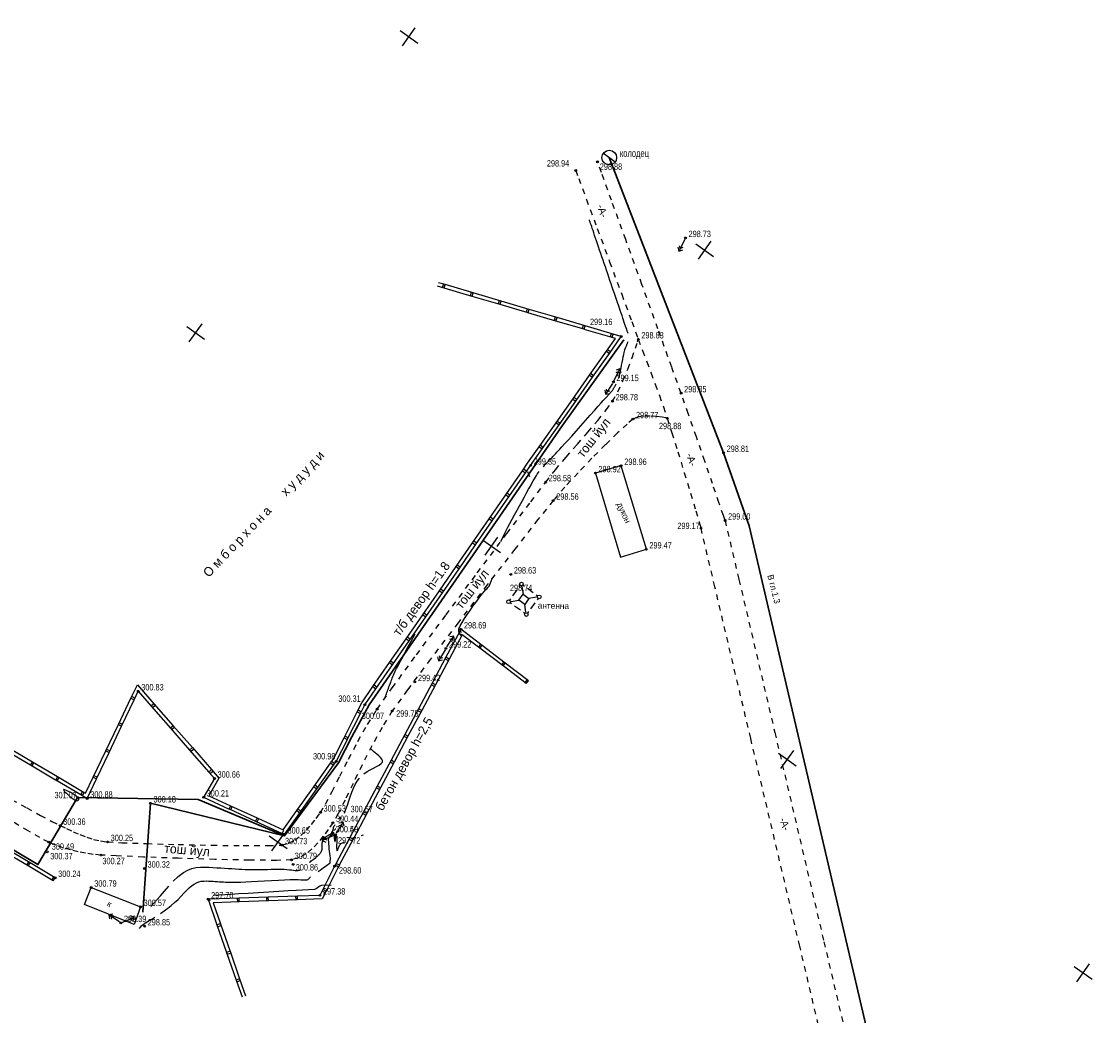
# Model space of a CAD drawing. Extents: x 2931 to 5026, y -2784 to 809.
# Tile 132 of 169: x 3434 to 3730, y -209 to 63. Entities that reach past the tile are written whole.
import ezdxf

# ---------------------------------------------------------------- set-up
doc = ezdxf.new("R2010")
doc.units = 0
doc.header["$MEASUREMENT"] = 0
for name, pattern in [('CONTI', [0]), ('Д_ТРОТ_ТРУБА', [3, 1.5, -1.5]), ('ДОРОГИ_СТРОЯЩ', [9, 8, -1])]:
    doc.linetypes.add(name, pattern=pattern)
for name, color, linetype in [('(007) Здания', 7, 'Continuous'), ('(014) Водопровод', 5, 'ИК_Водопровод -------в--------'), ('(025) Дорога', 7, 'Continuous'), ('GOR_BDEFAULT', 212, 'CONTI'), ('GORIZDEFAULT', 32, 'CONTI'), ('PI_OTDEFAULT', 172, 'CONTI'), ('PI_TTDEFAULT', 5, 'CONTI'), ('SETKR', 2, 'CONTI'), ('SIT_LDEFAULT', 250, 'CONTI'), ('USLZNDEFAULT', 250, 'CONTI')]:
    doc.layers.add(name, color=color, linetype=linetype)
doc.styles.add('BM-431', font='txt')
doc.styles.add('P-131', font='txt')
doc.styles.add('SHRFT', font='TXT', dxfattribs={"width": 0.75})
doc.linetypes.add('ИК_Водопровод -------в--------', pattern='A,9,-0.6,["В",Standard,S=1.2,R=0,X=0,Y=-0.6],-1.2', length=10.8)
doc.linetypes.add('ИК_Газопровод -------г--------', pattern='A,9,-0.6,["Г",Standard,S=1.2,R=0,X=0,Y=-0.6],-1.2', length=10.8)

# ---------------------------------------------------------------- blocks, each defined once
blk = doc.blocks.new('BL_6035')
at = {"color": 0}
for p, q in [((-2.5, 3), (-2, 3)), ((-1, 3), (1, 3)), ((2, 3), (2.5, 3)), ((-3, 2), (-3, 2.5)), ((-3, -1), (-3, 1)), ((-2.5, 2.5), (-1, 1)), ((-1, 1), (1, 1)), ((-1, -1), (-1, 1)), ((2.5, 2.5), (1, 1)), ((1, 1), (1, -1)), ((3, 2.5), (3, 2)), ((3, 1), (3, -1)), ((-3, -2.5), (-3, -2)), ((-2.5, -2.5), (-1, -1)), ((1, -1), (-1, -1)), ((2.5, -2.5), (1, -1)), ((3, -2), (3, -2.5)), ((-2, -3), (-2.5, -3)), ((1, -3), (-1, -3)), ((2.5, -3), (2, -3))]:
    blk.add_line(p, q, dxfattribs=at)
for centre in [(-3, 3), (3, 3), (-3, -3), (3, -3)]:
    blk.add_circle(centre, 0.5, dxfattribs=at)
blk = doc.blocks.new('BL_49')
at = {"color": 0}
blk.add_line((-1, 0), (1, 0), dxfattribs=at)
blk.add_circle((0, 0), 1, dxfattribs=at)
blk = doc.blocks.new('BL_333')
at = {"color": 0}
for p, q in [((0, -3), (0, 3)), ((-3, 0), (3, 0))]:
    blk.add_line(p, q, dxfattribs=at)
blk = doc.blocks.new('bstrtthtytt434')
at = {"layer": '(007) Здания'}
blk.add_line((3453.38, 550.16), (3466.91, 544.86), dxfattribs=at)
blk.add_lwpolyline([(3591.61, 663.75), (3598.5, 640.74), (3605.59, 642.86), (3598.72, 665.77), (3598.69, 665.87), (3591.61, 663.75)], dxfattribs=at)
at = {"layer": '(025) Дорога', "linetype": 'Д_ТРОТ_ТРУБА'}
for points in [[(3431.59, 574.23), (3435.71, 571.96), (3439.46, 569.93), (3442.59, 568.27), (3444.86, 567.13), (3446.65, 566.29), (3448.46, 565.45), (3450.3, 564.66), (3452.16, 563.96), (3454.05, 563.36), (3455.96, 562.91), (3457.89, 562.64), (3461.74, 562.44), (3468.58, 562.2), (3477.22, 561.95), (3486.46, 561.75), (3495.09, 561.63), (3501.89, 561.63), (3505.68, 561.79), (3507.5, 562.28), (3509.23, 563.18), (3510.85, 564.4), (3512.37, 565.85), (3513.78, 567.45), (3515.07, 569.11), (3516.25, 570.75), (3517.62, 573.02), (3519.41, 576.44), (3521.55, 580.66), (3523.95, 585.36), (3526.51, 590.21), (3529.14, 594.88), (3531.77, 599.04), (3535.92, 604.89), (3542.55, 613.93), (3550.66, 624.87), (3559.25, 636.38), (3567.33, 647.16), (3573.91, 655.9), (3577.99, 661.28), (3580.66, 664.64), (3583.6, 668.12), (3586.62, 671.61), (3589.57, 674.99), (3592.28, 678.18), (3594.59, 681.04), (3596.34, 683.46), (3597.77, 686.01), (3599.18, 689.05), (3600.5, 692.27), (3601.66, 695.34), (3602.58, 697.95), (3603.18, 699.75), (3603.39, 700.42)], [(3627.17, 650.77), (3626.73, 652.1), (3625.5, 655.66), (3623.73, 660.85), (3621.59, 667.06), (3619.31, 673.67), (3617.08, 680.07), (3615.11, 685.65), (3612.54, 692.81), (3608.77, 703.29), (3604.37, 715.48), (3599.93, 727.75), (3596.03, 738.52), (3593.26, 746.15), (3592.23, 749), (3592.21, 749.06)], [(3586.23, 746.7), (3587.04, 744.52), (3589.16, 738.78), (3592.15, 730.76), (3595.52, 721.67), (3598.83, 712.75), (3601.61, 705.26), (3603.39, 700.42), (3604.55, 697.33), (3605.71, 694.25), (3606.87, 691.17), (3608.03, 688.08), (3609.17, 684.99), (3610.27, 681.89), (3611.33, 678.77), (3612.61, 674.81), (3614.22, 669.61), (3615.99, 663.86), (3617.71, 658.22), (3619.18, 653.36), (3620.2, 649.95), (3620.58, 648.66)], [(3611.33, 678.77), (3610.94, 678.85), (3609.89, 679.03), (3608.38, 679.23), (3606.64, 679.37), (3604.84, 679.36), (3603.2, 679.12), (3601.92, 678.55), (3600.3, 677.19), (3597.69, 674.77), (3594.39, 671.55), (3590.69, 667.83), (3586.87, 663.85), (3583.23, 659.89), (3580.06, 656.21), (3575.87, 650.99), (3569.56, 642.93), (3561.97, 633.14), (3553.95, 622.7), (3546.37, 612.73), (3540.08, 604.31), (3535.93, 598.54), (3533.13, 594.06), (3530.35, 589.03), (3527.68, 583.79), (3525.19, 578.71), (3522.97, 574.13), (3521.1, 570.41), (3519.65, 567.91), (3518.39, 566.08), (3517.02, 564.2), (3515.52, 562.38), (3513.91, 560.72), (3512.18, 559.32), (3510.32, 558.3), (3508.33, 557.74), (3504.19, 557.58), (3496.73, 557.65), (3487.29, 557.86), (3477.18, 558.17), (3467.72, 558.52), (3460.24, 558.83), (3456.06, 559.05), (3453.95, 559.25), (3451.85, 559.54), (3449.76, 559.94), (3447.69, 560.44), (3445.64, 561.05), (3443.66, 561.76), (3441.73, 562.58), (3439.33, 563.82), (3436.09, 565.66), (3432.23, 567.95)], [(3627.17, 650.77), (3630.98, 634.56), (3640.81, 592.68), (3654.29, 535.24), (3669.05, 472.38), (3682.7, 414.21), (3692.88, 370.85), (3697.2, 352.44), (3697.83, 349.7), (3698.5, 346.73), (3699.18, 343.72), (3699.82, 340.8), (3700.4, 338.17), (3700.87, 335.97), (3701.22, 334.39), (3701.5, 333.01), (3701.81, 331.43), (3702.12, 329.8), (3702.41, 328.27), (3702.64, 326.99), (3702.8, 326.1), (3704.87, 311.42)], [(3698.3, 313.34), (3694.88, 332.15), (3694.45, 334.26), (3693.83, 337.35), (3693.06, 341.03), (3692.23, 344.96), (3691.4, 348.75), (3690.66, 352.06), (3686.27, 370.65), (3676.06, 413.86), (3662.4, 471.68), (3647.66, 534.09), (3634.2, 591.06), (3624.38, 632.59), (3620.58, 648.66)]]:
    blk.add_lwpolyline(points, dxfattribs=at)
at = {"color": 5, "linetype": 'ИК_Водопровод -------в--------', "lineweight": 30}
blk.add_lwpolyline([(3595.43, 750.23), (3626.78, 669.33), (3633.78, 649.25), (3700.92, 361.96), (3712.75, 309.29)], dxfattribs=at)
at = {"color": 40, "linetype": 'ИК_Газопровод -------г--------', "lineweight": 30}
for points in [[(3599.39, 700.28), (3582.54, 676.67), (3558.08, 641.32), (3529.61, 600.21), (3524.83, 591.42), (3521.19, 584.3), (3506.39, 564.34), (3469.63, 573.24), (3467.54, 543.41)], [(3506.39, 564.34), (3482.71, 574.26), (3449.65, 574.83), (3438.79, 556.46), (3313.5, 631.08)]]:
    blk.add_lwpolyline(points, dxfattribs=at)
at = {"layer": 'GOR_BDEFAULT', "color": 212}
for p, q in [((3540.33, 616.21), (3541.04, 617.52)), ((3541.04, 617.52), (3541.69, 618.72)), ((3541.69, 618.72), (3542.23, 619.72)), ((3538.87, 613.49), (3539.59, 614.84)), ((3539.59, 614.84), (3540.33, 616.21)), ((3537.61, 611.09), (3538.2, 612.22)), ((3538.2, 612.22), (3538.87, 613.49)), ((3536.08, 607.95), (3536.25, 608.35)), ((3536.25, 608.35), (3536.47, 608.84)), ((3536.47, 608.84), (3536.76, 609.43)), ((3536.76, 609.43), (3537.13, 610.17)), ((3537.13, 610.17), (3537.61, 611.09)), ((3535.01, 605.13), (3535.17, 605.56)), ((3535.17, 605.56), (3535.33, 605.99)), ((3535.33, 605.99), (3535.49, 606.41)), ((3535.49, 606.41), (3535.64, 606.82)), ((3535.64, 606.82), (3535.78, 607.21)), ((3535.78, 607.21), (3535.93, 607.58)), ((3535.93, 607.58), (3536.08, 607.95)), ((3533.99, 602.28), (3534.11, 602.62)), ((3534.11, 602.62), (3534.23, 602.95)), ((3534.23, 602.95), (3534.35, 603.28)), ((3534.35, 603.28), (3534.46, 603.6)), ((3534.46, 603.6), (3534.59, 603.95)), ((3534.59, 603.95), (3534.72, 604.31)), ((3534.72, 604.31), (3534.86, 604.71)), ((3534.86, 604.71), (3535.01, 605.13)), ((3533.92, 602.07), (3533.99, 602.28)), ((3530.15, 588.07), (3529.99, 588.32)), ((3529.99, 588.32), (3529.99, 588.32)), ((3530.39, 587.78), (3530.15, 588.07)), ((3530.74, 587.45), (3530.39, 587.78)), ((3531.2, 587.09), (3530.74, 587.45)), ((3531.72, 586.69), (3531.2, 587.09)), ((3532.25, 586.27), (3531.72, 586.69)), ((3532.72, 585.83), (3532.25, 586.27)), ((3533.08, 585.38), (3532.72, 585.83)), ((3533.27, 584.95), (3533.08, 585.38)), ((3533.22, 584.53), (3533.27, 584.95)), ((3528.17, 581.36), (3529.01, 581.93)), ((3529.01, 581.93), (3529.91, 582.43)), ((3529.91, 582.43), (3530.8, 582.9)), ((3530.8, 582.9), (3531.64, 583.32)), ((3531.64, 583.32), (3532.36, 583.72)), ((3532.36, 583.72), (3532.91, 584.12)), ((3532.91, 584.12), (3533.22, 584.53)), ((3525.79, 578.36), (3526.31, 579.29)), ((3526.31, 579.29), (3526.9, 580.12)), ((3524.42, 575.05), (3524.86, 576.25)), ((3524.86, 576.25), (3525.31, 577.35)), ((3525.31, 577.35), (3525.79, 578.36)), ((3523.63, 572.77), (3524.02, 573.93)), ((3524.02, 573.93), (3524.42, 575.05)), ((3522.86, 570.52), (3523.24, 571.62)), ((3523.24, 571.62), (3523.63, 572.77)), ((3519.94, 566.86), (3520.04, 567.1)), ((3520.04, 567.1), (3520.16, 567.29)), ((3520.16, 567.29), (3520.27, 567.46)), ((3517.42, 563.82), (3517.62, 563.99)), ((3517.62, 563.99), (3517.83, 564.15)), ((3517.83, 564.15), (3518.07, 564.3)), ((3518.07, 564.3), (3518.32, 564.44)), ((3518.32, 564.44), (3518.56, 564.57)), ((3518.56, 564.57), (3518.81, 564.71)), ((3518.81, 564.71), (3519.04, 564.87)), ((3519.04, 564.87), (3519.24, 565.04)), ((3519.24, 565.04), (3519.4, 565.25)), ((3519.4, 565.25), (3519.53, 565.48)), ((3519.53, 565.48), (3519.64, 565.74)), ((3519.64, 565.74), (3519.71, 566.02)), ((3519.71, 566.02), (3519.78, 566.3)), ((3519.78, 566.3), (3519.85, 566.59)), ((3519.85, 566.59), (3519.94, 566.86)), ((3516.71, 560.91), (3516.73, 561.2)), ((3516.73, 562.11), (3516.75, 562.4)), ((3516.74, 561.81), (3516.73, 562.11)), ((3516.73, 561.5), (3516.74, 561.81)), ((3516.73, 561.2), (3516.73, 561.5)), ((3516.75, 562.4), (3516.8, 562.69)), ((3516.8, 562.69), (3516.86, 562.95)), ((3516.86, 562.95), (3516.97, 563.19)), ((3516.97, 563.19), (3517.09, 563.41)), ((3517.09, 563.41), (3517.24, 563.63)), ((3517.24, 563.63), (3517.42, 563.82)), ((3514.48, 557.98), (3514.7, 558.15)), ((3514.7, 558.15), (3514.91, 558.31)), ((3514.91, 558.31), (3515.09, 558.48)), ((3515.09, 558.48), (3515.26, 558.63)), ((3515.26, 558.63), (3515.43, 558.78)), ((3515.43, 558.78), (3515.58, 558.94)), ((3515.58, 558.94), (3515.73, 559.1)), ((3515.73, 559.1), (3515.88, 559.25)), ((3515.88, 559.25), (3516.03, 559.42)), ((3516.03, 559.42), (3516.17, 559.58)), ((3516.17, 559.58), (3516.31, 559.77)), ((3516.31, 559.77), (3516.43, 559.95)), ((3516.43, 559.95), (3516.53, 560.16)), ((3516.53, 560.16), (3516.62, 560.4)), ((3516.62, 560.4), (3516.68, 560.64)), ((3516.68, 560.64), (3516.71, 560.91)), ((3479.84, 554.91), (3481.01, 555.34)), ((3481.01, 555.34), (3482.17, 555.6)), ((3482.17, 555.6), (3483.32, 555.73)), ((3483.32, 555.73), (3484.47, 555.76)), ((3484.47, 555.76), (3485.61, 555.72)), ((3485.61, 555.72), (3486.73, 555.65)), ((3486.73, 555.65), (3487.83, 555.58)), ((3487.83, 555.58), (3488.9, 555.51)), ((3488.9, 555.51), (3489.94, 555.45)), ((3489.94, 555.45), (3490.96, 555.39)), ((3490.96, 555.39), (3491.95, 555.33)), ((3491.95, 555.33), (3492.91, 555.27)), ((3492.91, 555.27), (3493.82, 555.23)), ((3493.82, 555.23), (3494.71, 555.17)), ((3494.71, 555.17), (3495.57, 555.13)), ((3495.57, 555.13), (3496.41, 555.1)), ((3501.73, 555.12), (3502.68, 555.15)), ((3502.68, 555.15), (3503.64, 555.18)), ((3503.64, 555.18), (3504.56, 555.2)), ((3504.56, 555.2), (3505.44, 555.19)), ((3505.44, 555.19), (3506.27, 555.17)), ((3506.27, 555.17), (3507.02, 555.12)), ((3513.21, 557.06), (3513.47, 557.24)), ((3513.47, 557.24), (3513.73, 557.43)), ((3513.73, 557.43), (3513.99, 557.61)), ((3513.99, 557.61), (3514.23, 557.79)), ((3514.23, 557.79), (3514.48, 557.98)), ((3475.82, 551.86), (3477.22, 553.2)), ((3477.22, 553.2), (3478.67, 554.29)), ((3478.67, 554.29), (3479.84, 554.91)), ((3496.41, 555.1), (3497.25, 555.07)), ((3497.25, 555.07), (3498.09, 555.06)), ((3498.09, 555.06), (3498.96, 555.06)), ((3498.96, 555.06), (3499.85, 555.06)), ((3499.85, 555.06), (3500.78, 555.08)), ((3500.78, 555.08), (3501.73, 555.12)), ((3507.02, 555.12), (3507.71, 555.04)), ((3507.71, 555.04), (3508.31, 554.96)), ((3508.31, 554.96), (3508.87, 554.89)), ((3508.87, 554.89), (3509.34, 554.83)), ((3509.34, 554.83), (3509.77, 554.8)), ((3509.77, 554.8), (3510.14, 554.82)), ((3510.14, 554.82), (3510.48, 554.89)), ((3510.48, 554.89), (3510.77, 555.03)), ((3473.45, 549.2), (3474.62, 550.57)), ((3470.5, 545.75), (3471.4, 546.74)), ((3471.4, 546.74), (3472.37, 547.9)), ((3472.37, 547.9), (3473.45, 549.2)), ((3469.73, 544.97), (3470.5, 545.75))]:
    blk.add_line(p, q, dxfattribs=at)
at = {"layer": 'GOR_BDEFAULT', "color": 212, "const_width": 0.3}
blk.add_lwpolyline([(3522.2, 568.59), (3522.23, 568.69), (3522.27, 568.79)], dxfattribs=at)
at = {"layer": 'GORIZDEFAULT', "color": 32}
for points in [[(3600.58, 701.98), (3600.48, 702.31), (3600.35, 702.68), (3600.22, 703.08), (3600.07, 703.52), (3599.91, 703.99), (3599.73, 704.51), (3599.55, 705.06), (3599.35, 705.64), (3599.14, 706.25), (3598.93, 706.9), (3598.69, 707.56), (3598.45, 708.27), (3598.2, 708.99), (3597.94, 709.75), (3597.68, 710.53), (3597.41, 711.34), (3597.13, 712.16), (3596.84, 713), (3596.54, 713.87), (3596.24, 714.75), (3595.94, 715.64), (3595.62, 716.55), (3595.31, 717.47), (3595, 718.4), (3594.67, 719.33), (3594.35, 720.27), (3594.04, 721.2), (3593.72, 722.14), (3593.41, 723.05), (3593.09, 723.96), (3592.79, 724.85), (3592.49, 725.72), (3592.21, 726.57), (3591.93, 727.38), (3591.67, 728.16), (3591.42, 728.89), (3591.18, 729.58), (3590.97, 730.21), (3590.77, 730.79), (3590.6, 731.3), (3590.44, 731.75), (3590.31, 732.14), (3590.2, 732.48), (3590.1, 732.76), (3590.02, 732.99), (3589.96, 733.17)], [(3598.02, 689.83), (3598.12, 690.19), (3598.24, 690.64), (3598.37, 691.17), (3598.51, 691.82), (3598.66, 692.54), (3598.81, 693.31), (3598.96, 694.1), (3599.11, 694.87), (3599.26, 695.59), (3599.4, 696.23), (3599.52, 696.76), (3599.63, 697.2), (3599.73, 697.54), (3599.82, 697.84), (3599.91, 698.07), (3599.99, 698.26), (3600.06, 698.46), (3600.14, 698.63), (3600.2, 698.8), (3600.27, 698.97), (3600.33, 699.14), (3600.4, 699.3), (3600.46, 699.45), (3600.52, 699.59), (3600.6, 699.81)], [(3577.32, 665.51), (3577.55, 665.75), (3577.78, 666), (3578, 666.24), (3578.25, 666.49), (3578.49, 666.75), (3578.73, 667.01), (3578.97, 667.27), (3579.22, 667.52), (3579.47, 667.78), (3579.73, 668.05), (3579.99, 668.32), (3580.24, 668.59), (3580.5, 668.86), (3580.78, 669.14), (3581.07, 669.46), (3581.44, 669.85), (3581.89, 670.33), (3582.45, 670.95), (3583.17, 671.73), (3584.05, 672.71), (3585.12, 673.91), (3586.34, 675.28), (3587.63, 676.72), (3588.94, 678.2), (3590.21, 679.63), (3591.39, 680.94), (3592.39, 682.06), (3593.19, 682.96), (3593.78, 683.62), (3594.23, 684.12), (3594.54, 684.46), (3594.76, 684.69), (3594.91, 684.85), (3595.03, 684.98), (3595.14, 685.1), (3595.25, 685.22), (3595.37, 685.34), (3595.48, 685.46), (3595.58, 685.58), (3595.69, 685.7), (3595.79, 685.82), (3595.9, 685.93), (3595.99, 686.05), (3596.09, 686.16), (3596.18, 686.29), (3596.28, 686.41), (3596.37, 686.53), (3596.46, 686.66), (3596.54, 686.79), (3596.63, 686.92), (3596.72, 687.07), (3596.8, 687.21), (3596.89, 687.35), (3596.97, 687.5), (3597.05, 687.66), (3597.14, 687.83), (3597.23, 688.01), (3597.32, 688.18)], [(3565.73, 645.03), (3565.77, 645.14), (3566.14, 645.98), (3566.58, 646.89), (3567.07, 647.86), (3567.61, 648.89), (3568.19, 649.97), (3568.82, 651.11), (3569.48, 652.32), (3570.15, 653.56), (3570.84, 654.81), (3571.51, 656.03), (3572.15, 657.22), (3572.76, 658.31), (3573.31, 659.32), (3573.79, 660.19), (3574.21, 660.95), (3574.58, 661.61), (3574.9, 662.17), (3575.18, 662.66), (3575.43, 663.08), (3575.67, 663.45), (3575.94, 663.84), (3576.18, 664.18)], [(3554.88, 619.07), (3554.62, 619.32), (3554.19, 620.19), (3554.21, 621.04), (3554.55, 621.91), (3555.1, 622.83), (3555.77, 623.86), (3556.5, 624.97), (3557.27, 626.1), (3558.06, 627.23), (3558.82, 628.31), (3559.55, 629.3), (3560.2, 630.16), (3560.75, 630.86), (3561.22, 631.41), (3561.6, 631.84), (3561.91, 632.16), (3562.15, 632.41), (3562.33, 632.59), (3562.48, 632.74), (3562.87, 633.67), (3562.95, 633.86), (3563.04, 634.09), (3563.15, 634.35), (3563.27, 634.63), (3563.4, 634.97), (3563.42, 635.02)], [(3449.73, 574.79), (3449.58, 574.95), (3449.38, 575.12), (3448.93, 575.46), (3448.37, 575.81), (3447.77, 576.18), (3447.17, 576.5), (3446.62, 576.78), (3446.17, 576.97), (3445.87, 577.05), (3445.77, 577), (3445.83, 576.85), (3446.01, 576.61), (3446.28, 576.31), (3446.61, 576), (3446.93, 575.68), (3447.24, 575.41)], [(3447.24, 575.41), (3448.09, 574.69), (3448.41, 574.49), (3448.72, 574.29), (3448.99, 574.11), (3449.21, 573.99), (3449.4, 573.92), (3449.73, 574), (3449.81, 574.06), (3449.9, 574.15), (3449.95, 574.27), (3449.95, 574.42), (3449.87, 574.62)], [(3515.65, 554.58), (3516.14, 554.92), (3516.62, 555.26), (3517.1, 555.6), (3517.53, 555.9), (3517.9, 556.17), (3518.88, 556.94), (3518.97, 558.28), (3518.91, 558.81), (3518.84, 559.44), (3518.75, 560.11), (3518.66, 560.8), (3518.58, 561.49), (3518.53, 562.12), (3518.49, 562.68), (3518.47, 563.14), (3518.5, 563.5), (3518.55, 563.77), (3518.63, 563.98), (3518.72, 564.14), (3518.82, 564.25), (3518.94, 564.34), (3519.07, 564.42), (3519.2, 564.49), (3519.34, 564.56), (3519.46, 564.63), (3519.58, 564.72), (3519.7, 564.81), (3519.8, 564.91)], [(3520.18, 564.63), (3520.06, 564.54), (3519.98, 563.97)], [(3519.98, 563.97), (3520.01, 563.77), (3520.04, 563.52), (3520.08, 563.29), (3520.12, 563.08), (3520.17, 562.91), (3520.21, 562.81), (3520.26, 562.81), (3520.3, 562.9), (3520.34, 563.08), (3520.37, 563.33), (3520.4, 563.61), (3520.41, 563.91), (3520.43, 564.19), (3520.44, 564.45)], [(3520.09, 565.74), (3520.13, 565.88), (3520.19, 566.01), (3520.26, 566.13), (3520.36, 566.21), (3520.45, 566.23)], [(3520.73, 564.23), (3520.72, 563.4), (3520.69, 562.54), (3520.68, 561.73), (3520.67, 561.04), (3520.69, 560.54), (3520.73, 560.29), (3520.8, 560.24), (3520.89, 560.33), (3521, 560.54), (3521.11, 560.84), (3521.24, 561.18), (3521.36, 561.52), (3521.52, 561.85), (3521.93, 562.23), (3522.81, 562.72)], [(3527.43, 564.42), (3527.73, 564.51), (3528.02, 564.61)], [(3524.82, 563.52), (3525.1, 563.62), (3525.4, 563.73)], [(3472.39, 543.04), (3473.38, 543.74), (3474.37, 544.48), (3475.33, 545.25), (3476.25, 546.04), (3477.18, 546.91), (3478.03, 547.76), (3478.81, 548.58), (3479.55, 549.34), (3480.24, 550.04), (3480.92, 550.63), (3481.58, 551.12), (3482.24, 551.48), (3482.9, 551.71), (3483.57, 551.86), (3484.23, 551.94), (3484.89, 551.96), (3485.53, 551.94), (3486.16, 551.89), (3486.79, 551.86), (3487.39, 551.82), (3487.98, 551.78), (3488.56, 551.74), (3489.13, 551.71), (3489.68, 551.68), (3490.2, 551.65), (3490.7, 551.62), (3491.23, 551.61), (3491.83, 551.6), (3492.55, 551.59), (3493.4, 551.62), (3494.45, 551.65), (3495.75, 551.7), (3497.31, 551.78), (3499.06, 551.88), (3500.93, 551.99), (3502.84, 552.1), (3504.7, 552.2), (3506.42, 552.27), (3507.93, 552.32), (3509.17, 552.34), (3510.13, 552.33), (3510.88, 552.3), (3511.44, 552.27), (3511.85, 552.24), (3512.16, 552.22), (3512.4, 552.24), (3512.59, 552.29), (3512.76, 552.35), (3512.9, 552.44), (3513.02, 552.54), (3513.13, 552.66), (3513.24, 552.78), (3513.35, 552.89), (3513.42, 552.97), (3513.51, 553.04)], [(3486.81, 548.1), (3491.64, 548.34), (3493.83, 548.48), (3496.39, 548.65), (3499.18, 548.83), (3502.04, 549.01), (3504.83, 549.19), (3507.4, 549.34), (3509.59, 549.47), (3514.65, 549.66), (3515.02, 549.91), (3515.75, 550.44), (3516.04, 550.61), (3516.57, 550.76), (3517.56, 550.85), (3519.2, 550.84)], [(3466.58, 538.94), (3467.14, 539.61), (3467.7, 540.09), (3468.31, 540.49), (3469.03, 540.9)], [(3469.1, 540.94), (3469.14, 540.96), (3469.17, 540.98), (3469.96, 541.44), (3470.84, 542)]]:
    blk.add_lwpolyline(points, dxfattribs=at)
at = {"layer": 'PI_TTDEFAULT', "color": 0}
for centre in [(3592.21, 749.06), (3586.23, 746.7), (3616.33, 728.2), (3598.71, 701.18), (3603.39, 700.42), (3596.56, 688.73), (3615.11, 685.65), (3596.34, 683.46), (3601.92, 678.55), (3611.33, 678.77), (3626.78, 669.33), (3573.87, 665.86), (3598.72, 665.77), (3577.99, 661.28), (3591.61, 663.75), (3580.06, 656.21), (3627.17, 650.77), (3620.58, 648.66), (3605.59, 642.86), (3568.42, 635.99), (3554.74, 620.94), (3550.65, 615.7), (3542.13, 606.49), (3466.28, 603.94), (3528.42, 600.26), (3531.77, 599.04), (3535.93, 598.54), (3520.56, 584.73), (3487.19, 580.05), (3449.7, 574.74), (3452.29, 574.56), (3469.63, 573.24), (3484.2, 574.88), (3516.25, 570.75), (3444.86, 567.13), (3519.65, 567.91), (3521.69, 569.21), (3506.37, 564.7), (3519.59, 565.06), (3519.6, 565.05), (3520.38, 564.59), (3441.73, 562.58), (3457.89, 562.64), (3505.68, 561.79), (3441.31, 559.95), (3456.06, 559.05), (3467.99, 555.38), (3508.33, 557.74), (3508.75, 556.5), (3520.11, 555.99), (3443.48, 552.83), (3453.38, 550.16), (3485.41, 546.95), (3516.09, 548.01), (3466.91, 544.86), (3461.52, 540.45), (3468.04, 539.55)]:
    blk.add_circle(centre, 0.25, dxfattribs=at)
for p in [(3592.21, 749.06), (3586.23, 746.7), (3616.33, 728.2), (3598.71, 701.18), (3603.39, 700.42), (3596.56, 688.73), (3615.11, 685.65), (3596.34, 683.46), (3601.92, 678.55), (3611.33, 678.77), (3626.78, 669.33), (3573.87, 665.86), (3598.72, 665.77), (3591.61, 663.75), (3577.99, 661.28), (3580.06, 656.21), (3627.17, 650.77), (3620.58, 648.66), (3605.59, 642.86), (3568.42, 635.99), (3554.74, 620.94), (3550.65, 615.7), (3542.13, 606.49), (3466.28, 603.94), (3528.42, 600.26), (3531.77, 599.04), (3535.93, 598.54), (3520.56, 584.73), (3487.19, 580.05), (3449.7, 574.74), (3452.29, 574.56), (3469.63, 573.24), (3484.2, 574.88), (3516.25, 570.75), (3444.86, 567.13), (3519.65, 567.91), (3521.69, 569.21), (3506.37, 564.7), (3519.59, 565.06), (3519.6, 565.05), (3520.38, 564.59), (3441.73, 562.58), (3457.89, 562.64), (3505.68, 561.79), (3456.06, 559.05), (3467.99, 555.38), (3508.33, 557.74), (3508.75, 556.5), (3520.11, 555.99), (3443.48, 552.83), (3453.38, 550.16), (3485.41, 546.95), (3516.09, 548.01), (3466.91, 544.86), (3461.52, 540.45), (3468.04, 539.55)]:
    blk.add_point(p, dxfattribs=at)
at = {"layer": 'SIT_LDEFAULT', "color": 250}
for p, q in [((3616.11, 727.76), (3614.54, 724.62)), ((3614.18, 725.7), (3614.54, 724.62)), ((3614.54, 724.62), (3615.61, 724.98)), ((3614.9, 725.34), (3614.68, 726.01)), ((3615.57, 725.57), (3614.9, 725.34)), ((3550.13, 714.44), (3548.3, 714.98)), ((3550.41, 715.4), (3548.58, 715.93)), ((3549.93, 715.54), (3549.64, 714.58)), ((3550.13, 714.44), (3550.41, 715.4)), ((3558.08, 713.13), (3550.41, 715.4)), ((3557.81, 712.17), (3550.12, 714.43)), ((3557.6, 713.27), (3557.32, 712.32)), ((3565.48, 709.92), (3557.8, 712.18)), ((3557.81, 712.17), (3558.08, 713.13)), ((3565.76, 710.88), (3558.08, 713.15)), ((3565.28, 711.02), (3564.99, 710.07)), ((3573.15, 707.66), (3565.47, 709.92)), ((3565.48, 709.92), (3565.76, 710.88)), ((3573.43, 708.62), (3565.76, 710.88)), ((3572.95, 708.76), (3572.67, 707.81)), ((3580.82, 705.4), (3573.14, 707.66)), ((3573.15, 707.66), (3573.43, 708.62)), ((3581.1, 706.36), (3573.42, 708.63)), ((3580.62, 706.5), (3580.33, 705.55)), ((3580.82, 705.4), (3581.1, 706.36)), ((3588.78, 704.11), (3581.1, 706.37)), ((3588.5, 703.15), (3580.82, 705.4)), ((3588.3, 704.25), (3588.01, 703.29)), ((3588.5, 703.15), (3588.78, 704.11)), ((3596.18, 700.88), (3588.5, 703.14)), ((3596.45, 701.84), (3588.78, 704.11)), ((3594.63, 697.12), (3597.1, 700.62)), ((3595.45, 696.55), (3598.71, 701.19)), ((3595.97, 701.98), (3595.69, 701.03)), ((3597.09, 700.62), (3596.17, 700.89)), ((3596.18, 700.88), (3596.45, 701.84)), ((3598.72, 701.19), (3596.45, 701.86)), ((3590.03, 690.59), (3594.64, 697.13)), ((3594.63, 697.12), (3595.45, 696.55)), ((3595.74, 696.96), (3594.92, 697.53)), ((3590.85, 690.02), (3595.46, 696.56)), ((3591.14, 690.43), (3590.32, 691)), ((3596.78, 689.17), (3598.35, 692.31)), ((3598.35, 692.31), (3597.28, 691.95)), ((3597.32, 691.36), (3597.99, 691.59)), ((3597.99, 691.59), (3598.21, 690.92)), ((3598.71, 691.23), (3598.35, 692.31)), ((3585.43, 684.05), (3590.03, 690.59)), ((3586.25, 683.47), (3590.85, 690.02)), ((3590.03, 690.59), (3590.85, 690.02)), ((3596.29, 688.31), (3594.43, 685.34)), ((3594.18, 686.44), (3594.43, 685.34)), ((3594.43, 685.34), (3595.53, 685.6)), ((3594.85, 686.03), (3594.69, 686.71)), ((3595.54, 686.18), (3594.85, 686.03)), ((3580.83, 677.5), (3585.44, 684.04)), ((3581.65, 676.93), (3586.26, 683.47)), ((3585.43, 684.05), (3586.25, 683.47)), ((3586.53, 683.88), (3585.71, 684.46)), ((3576.23, 670.95), (3580.83, 677.5)), ((3577.05, 670.38), (3581.65, 676.93)), ((3580.83, 677.5), (3581.65, 676.93)), ((3581.94, 677.34), (3581.12, 677.91)), ((3573.05, 666.43), (3576.23, 670.95)), ((3573.87, 665.86), (3577.05, 670.38)), ((3576.23, 670.95), (3577.05, 670.38)), ((3577.33, 670.79), (3576.51, 671.37)), ((3567.09, 657.82), (3571.64, 664.39)), ((3571.64, 664.39), (3573.05, 666.43)), ((3571.64, 664.39), (3572.46, 663.82)), ((3572.75, 664.23), (3571.93, 664.8)), ((3572.46, 663.82), (3573.87, 665.86)), ((3567.91, 657.24), (3572.46, 663.82)), ((3572.89, 664.29), (3572.85, 664.23)), ((3573.66, 662.76), (3573.11, 664.13)), ((3562.52, 651.24), (3567.08, 657.82)), ((3563.34, 650.67), (3567.9, 657.25)), ((3567.09, 657.82), (3567.91, 657.24)), ((3568.19, 657.66), (3567.37, 658.23)), ((3557.97, 644.67), (3562.52, 651.24)), ((3558.79, 644.09), (3563.34, 650.67)), ((3562.52, 651.24), (3563.34, 650.67)), ((3563.63, 651.08), (3562.81, 651.65)), ((3553.42, 638.1), (3557.97, 644.67)), ((3554.24, 637.53), (3558.79, 644.1)), ((3557.97, 644.67), (3558.79, 644.09)), ((3559.07, 644.51), (3558.25, 645.08)), ((3548.86, 631.52), (3553.42, 638.1)), ((3553.42, 638.1), (3554.24, 637.53)), ((3554.52, 637.94), (3553.7, 638.51)), ((3549.68, 630.95), (3554.24, 637.53)), ((3549.97, 631.36), (3549.14, 631.93)), ((3544.3, 624.94), (3548.86, 631.52)), ((3545.12, 624.37), (3549.68, 630.95)), ((3548.86, 631.52), (3549.68, 630.95)), ((3539.75, 618.36), (3544.3, 624.94)), ((3540.57, 617.79), (3545.12, 624.37)), ((3544.3, 624.94), (3545.12, 624.37)), ((3545.41, 624.78), (3544.59, 625.35)), ((3554.41, 620.31), (3550.64, 613.25)), ((3554.74, 620.95), (3554.41, 620.32)), ((3554.95, 620.03), (3554.41, 620.31)), ((3560.54, 616.53), (3554.74, 620.94)), ((3535.19, 611.79), (3539.75, 618.36)), ((3536.01, 611.21), (3540.57, 617.79)), ((3539.75, 618.36), (3540.57, 617.79)), ((3540.85, 618.2), (3540.03, 618.77)), ((3550.92, 616.12), (3552.78, 619.09)), ((3555.07, 619.43), (3551.52, 612.78)), ((3551.67, 618.25), (3552.36, 618.41)), ((3552.78, 619.09), (3551.68, 618.84)), ((3552.36, 618.41), (3552.52, 617.72)), ((3553.03, 617.99), (3552.78, 619.09)), ((3554.17, 619.86), (3555.05, 619.39)), ((3559.94, 615.73), (3555.07, 619.44)), ((3550.4, 615.27), (3548.61, 612.26)), ((3560.14, 616.83), (3559.54, 616.04)), ((3559.94, 615.73), (3560.54, 616.53)), ((3566.3, 610.89), (3559.94, 615.73)), ((3566.91, 611.68), (3560.54, 616.53)), ((3530.64, 605.22), (3535.19, 611.79)), ((3535.19, 611.79), (3536.01, 611.21)), ((3536.3, 611.62), (3535.47, 612.2)), ((3550.64, 613.25), (3546.88, 606.2)), ((3551.53, 612.78), (3547.75, 605.72)), ((3548.33, 613.36), (3548.61, 612.26)), ((3548.61, 612.26), (3549.72, 612.54)), ((3549.02, 612.95), (3548.85, 613.64)), ((3549.71, 613.13), (3549.02, 612.95)), ((3550.4, 612.81), (3551.29, 612.34)), ((3551.53, 612.78), (3550.64, 613.25)), ((3566.51, 611.98), (3565.9, 611.19)), ((3566.3, 610.89), (3566.91, 611.68)), ((3573.27, 606.83), (3566.91, 611.68)), ((3531.46, 604.64), (3536.02, 611.22)), ((3572.67, 606.04), (3566.3, 610.89)), ((3464.27, 602.03), (3466.04, 605.74)), ((3466.03, 605.74), (3470.58, 600.53)), ((3531.74, 605.05), (3530.92, 605.63)), ((3546.88, 606.19), (3543.12, 599.14)), ((3547.77, 605.72), (3544, 598.66)), ((3546.65, 605.75), (3547.53, 605.28)), ((3547.77, 605.72), (3546.88, 606.19)), ((3572.87, 607.14), (3572.27, 606.34)), ((3572.67, 606.04), (3573.27, 606.83)), ((3465.38, 602.05), (3464.48, 602.48)), ((3465.17, 601.6), (3466.28, 603.93)), ((3466.28, 603.93), (3469.84, 599.87)), ((3527.56, 600.78), (3530.64, 605.22)), ((3528.42, 600.26), (3531.46, 604.64)), ((3530.64, 605.22), (3531.46, 604.64)), ((3460.82, 594.8), (3464.25, 602.02)), ((3461.72, 594.37), (3465.17, 601.6)), ((3464.27, 602.03), (3465.17, 601.6)), ((3470.58, 600.53), (3469.83, 599.87)), ((3469.83, 599.87), (3475.1, 593.85)), ((3470.16, 599.49), (3470.91, 600.14)), ((3470.58, 600.53), (3475.85, 594.5)), ((3526.32, 598.33), (3527.55, 600.78)), ((3527.21, 597.88), (3528.42, 600.26)), ((3522.71, 591.2), (3526.32, 598.34)), ((3523.6, 590.75), (3527.22, 597.89)), ((3526.32, 598.33), (3527.21, 597.88)), ((3527.43, 598.32), (3526.54, 598.77)), ((3543.11, 599.13), (3539.35, 592.08)), ((3544, 598.66), (3540.23, 591.6)), ((3542.88, 598.68), (3543.76, 598.22)), ((3544, 598.66), (3543.11, 599.13)), ((3457.39, 587.58), (3460.82, 594.81)), ((3458.28, 587.15), (3461.73, 594.38)), ((3460.82, 594.8), (3461.72, 594.37)), ((3461.94, 594.82), (3461.04, 595.25)), ((3475.85, 594.51), (3475.1, 593.85)), ((3475.1, 593.85), (3480.37, 587.83)), ((3475.43, 593.47), (3476.18, 594.13)), ((3475.85, 594.51), (3481.12, 588.49)), ((3519.7, 585.24), (3522.71, 591.2)), ((3520.56, 584.73), (3523.61, 590.74)), ((3522.71, 591.2), (3523.6, 590.75)), ((3523.82, 591.19), (3522.93, 591.64)), ((3539.36, 592.07), (3535.59, 585.02)), ((3540.24, 591.6), (3536.47, 584.54)), ((3539.12, 591.62), (3540, 591.16)), ((3540.24, 591.6), (3539.36, 592.07)), ((3429.87, 587.84), (3436.75, 583.77)), ((3430.38, 588.7), (3437.26, 584.62)), ((3458.5, 587.6), (3457.6, 588.03)), ((3481.12, 588.49), (3480.36, 587.82)), ((3480.36, 587.82), (3485.63, 581.81)), ((3480.7, 587.45), (3481.44, 588.1)), ((3481.12, 588.49), (3486.38, 582.46)), ((3453.94, 580.36), (3457.37, 587.58)), ((3454.84, 579.93), (3458.28, 587.15)), ((3457.39, 587.58), (3458.28, 587.15)), ((3519.02, 584.29), (3519.7, 585.24)), ((3520.12, 584.12), (3519.3, 584.7)), ((3519.83, 583.71), (3520.56, 584.73)), ((3535.59, 585.02), (3531.83, 577.96)), ((3536.47, 584.55), (3535.59, 585.02)), ((3437.26, 584.63), (3436.75, 583.77)), ((3436.75, 583.77), (3443.63, 579.69)), ((3437.18, 583.51), (3437.68, 584.37)), ((3437.26, 584.63), (3444.14, 580.55)), ((3486.39, 582.47), (3485.63, 581.81)), ((3485.63, 581.81), (3487.17, 580.05)), ((3485.97, 581.43), (3486.71, 582.09)), ((3486.39, 582.47), (3488.4, 580.17)), ((3514.4, 577.76), (3519.03, 584.28)), ((3515.21, 577.18), (3519.84, 583.7)), ((3519.02, 584.29), (3519.83, 583.71)), ((3521.05, 584.37), (3520.97, 584.24)), ((3521.19, 584.3), (3521.11, 584.16)), ((3536.47, 584.55), (3532.7, 577.49)), ((3535.35, 584.57), (3536.24, 584.1)), ((3444.15, 580.55), (3443.64, 579.69)), ((3443.64, 579.69), (3450.52, 575.62)), ((3444.07, 579.43), (3444.57, 580.29)), ((3444.15, 580.55), (3451.03, 576.47)), ((3451.86, 575.98), (3453.94, 580.36)), ((3452.3, 574.56), (3454.85, 579.93)), ((3453.94, 580.36), (3454.84, 579.93)), ((3455.05, 580.38), (3454.16, 580.81)), ((3487.19, 580.05), (3484.36, 575.15)), ((3488.41, 580.17), (3485.63, 575.33)), ((3451.03, 576.48), (3450.52, 575.62)), ((3450.95, 575.36), (3451.45, 576.22)), ((3451.03, 576.48), (3451.85, 575.99)), ((3509.77, 571.23), (3514.4, 577.76)), ((3510.58, 570.65), (3515.21, 577.18)), ((3514.4, 577.76), (3515.21, 577.18)), ((3515.5, 577.59), (3514.68, 578.17)), ((3531.82, 577.95), (3528.05, 570.9)), ((3532.7, 577.49), (3528.93, 570.42)), ((3531.58, 577.51), (3532.47, 577.04)), ((3532.7, 577.49), (3531.82, 577.95)), ((3455.53, 574.72), (3449.66, 574.82)), ((3450.52, 575.62), (3452.29, 574.56)), ((3484.36, 575.16), (3484.2, 574.88)), ((3484.2, 574.88), (3491.18, 571.67)), ((3484.61, 575.01), (3484.36, 575.16)), ((3484.37, 574.81), (3484.44, 574.95)), ((3485.61, 575.33), (3491.6, 572.58)), ((3491.6, 572.59), (3491.19, 571.68)), ((3491.19, 571.68), (3498.46, 568.34)), ((3491.6, 572.59), (3498.88, 569.24)), ((3491.65, 571.47), (3492.06, 572.38)), ((3506.04, 565.96), (3509.78, 571.23)), ((3506.37, 564.7), (3510.59, 570.65)), ((3509.77, 571.23), (3510.58, 570.65)), ((3510.87, 571.06), (3510.05, 571.64)), ((3528.06, 570.89), (3524.3, 563.84)), ((3528.95, 570.43), (3525.17, 563.36)), ((3527.83, 570.45), (3528.71, 569.98)), ((3528.95, 570.43), (3528.06, 570.89)), ((3498.87, 569.25), (3498.46, 568.34)), ((3498.46, 568.34), (3505.72, 565)), ((3498.87, 569.25), (3506.04, 565.96)), ((3498.91, 568.13), (3499.33, 569.04)), ((3520.63, 565.02), (3522.42, 568.02)), ((3522.42, 568.02), (3521.32, 567.75)), ((3521.32, 567.16), (3522.01, 567.34)), ((3522.01, 567.34), (3522.18, 566.65)), ((3522.7, 566.93), (3522.42, 568.02)), ((3506.08, 565.78), (3505.73, 565.01)), ((3505.73, 565.01), (3506.37, 564.72)), ((3506.18, 564.8), (3506.28, 565.02)), ((3519.91, 564.39), (3516.68, 563.07)), ((3517.12, 564.11), (3516.68, 563.07)), ((3517.42, 563.37), (3517.7, 564.03)), ((3516.68, 563.07), (3517.72, 562.63)), ((3518.07, 563.1), (3517.42, 563.37)), ((3524.3, 563.84), (3520.53, 556.79)), ((3525.18, 563.37), (3521.41, 556.31)), ((3524.06, 563.39), (3524.94, 562.93)), ((3525.18, 563.37), (3524.3, 563.84)), ((3436.09, 556.06), (3429.21, 560.16)), ((3436.6, 556.92), (3429.73, 561.02)), ((3436.17, 557.18), (3435.66, 556.32)), ((3436.09, 556.06), (3436.6, 556.92)), ((3442.97, 551.97), (3436.09, 556.06)), ((3443.48, 552.83), (3436.6, 556.92)), ((3520.11, 555.99), (3516.92, 549.63)), ((3521.01, 555.52), (3517.82, 549.19)), ((3520.53, 556.77), (3520.11, 555.99)), ((3520.3, 556.33), (3521.18, 555.86)), ((3521.42, 556.3), (3520.53, 556.77)), ((3521.42, 556.3), (3521, 555.53)), ((3443.05, 553.08), (3442.54, 552.23)), ((3442.97, 551.97), (3443.48, 552.83)), ((3451.58, 545.49), (3453.38, 550.16)), ((3516.92, 549.64), (3516.1, 548)), ((3517.82, 549.19), (3516.92, 549.64)), ((3485.41, 546.95), (3487.87, 539.89)), ((3485.94, 546.96), (3485.42, 546.94)), ((3493.94, 547.23), (3485.94, 546.96)), ((3485.96, 546.58), (3485.94, 546.96)), ((3493.44, 547.21), (3493.47, 546.21)), ((3501.93, 547.51), (3493.93, 547.24)), ((3493.98, 546.23), (3493.94, 547.23)), ((3501.96, 546.51), (3493.97, 546.24)), ((3501.43, 547.49), (3501.46, 546.49)), ((3509.92, 547.78), (3501.93, 547.51)), ((3501.96, 546.51), (3501.93, 547.51)), ((3509.96, 546.78), (3501.96, 546.51)), ((3509.43, 547.76), (3509.45, 546.76)), ((3516.09, 548.01), (3509.92, 547.8)), ((3509.96, 546.78), (3509.92, 547.78)), ((3516.72, 547.02), (3509.96, 546.79)), ((3516.7, 549.2), (3517.6, 548.75)), ((3517.82, 549.19), (3516.72, 547.02)), ((3465.16, 540.01), (3451.58, 545.49)), ((3466.91, 544.86), (3465.16, 540.01)), ((3486.8, 546), (3488.81, 540.21)), ((3493.98, 546.23), (3486.82, 545.99)), ((3459.28, 542.87), (3458.17, 542.64)), ((3461.1, 540.73), (3458.17, 542.64)), ((3458.17, 542.64), (3458.4, 541.53)), ((3458.84, 542.2), (3459.54, 542.35)), ((3458.99, 541.51), (3458.84, 542.2)), ((3461.98, 540.65), (3465.22, 541.97)), ((3463.83, 541.94), (3464.48, 541.67)), ((3465.22, 541.97), (3464.18, 542.4)), ((3464.48, 541.67), (3464.2, 541.01)), ((3464.78, 540.93), (3465.22, 541.97)), ((3488.81, 540.21), (3487.87, 539.89)), ((3487.87, 539.89), (3490.5, 532.33)), ((3488.03, 539.41), (3488.98, 539.75)), ((3488.81, 540.21), (3491.44, 532.66)), ((3491.44, 532.67), (3490.5, 532.34)), ((3490.5, 532.34), (3493.13, 524.78)), ((3490.66, 531.87), (3491.61, 532.2)), ((3491.44, 532.67), (3494.07, 525.11)), ((3494.07, 525.11), (3493.13, 524.78)), ((3493.13, 524.78), (3494.73, 520.17)), ((3493.29, 524.31), (3494.24, 524.64)), ((3494.07, 525.11), (3495.67, 520.5))]:
    blk.add_line(p, q, dxfattribs=at)
at = {"layer": 'SETKR', "color": 92, "rotation": 324.2135499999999}
for p in [(3540.49, 783.32), (3621.61, 724.84), (3482.01, 702.2), (3563.13, 643.72), (3644.25, 585.25), (3504.65, 562.6), (3725.37, 526.77)]:
    blk.add_blockref('BL_333', p, dxfattribs=at)
at = {"layer": 'USLZNDEFAULT', "color": 5, "xscale": 2, "yscale": 2, "zscale": 2, "rotation": 324}
blk.add_blockref('BL_49', (3595.43, 750.23), dxfattribs=at)
at = {"layer": 'USLZNDEFAULT', "color": 250, "rotation": 324}
blk.add_blockref('BL_6035', (3572.02, 629.15), dxfattribs=at)
at = {"layer": '(007) Здания', "style": 'P-131'}
for s, height, rotation, p in [('тош йул', 2.5, 52.0661, (3588.26, 667.77)), ('О м б о р х о н а      х у д у д и', 2.5, 46.339, (3485.61, 634.99)), ('дукон', 1.7, 294.1846, (3597.43, 655.28)), ('т/б девор h=1.8', 2.5, 54.0914, (3537.88, 618.88)), ('тош йул', 2.5, 52.0661, (3554.92, 626.27)), ('антенна', 1.7, 359.0184, (3575.79, 626.62)), ('бетон девор h=2,5', 2.5, 60.8036, (3533.26, 570.94)), ('тош йул', 2.5, 355.3321, (3473.35, 559.72)), ('к', 1.7, 328.7772, (3457.53, 545.23))]:
    blk.add_text(s, height=height, rotation=rotation, dxfattribs=at).set_placement(p)
at = {"layer": '(014) Водопровод', "color": 0, "linetype": 'Continuous', "style": 'BM-431'}
blk.add_text('В гл.1.3', height=1.7, rotation=284.179, dxfattribs=at).set_placement((3638.75, 635.68, 0.5))
at = {"layer": '(025) Дорога', "linetype": 'ДОРОГИ_СТРОЯЩ', "style": 'BM-431'}
for p in [(3592.03, 736.98), (3616.46, 668.83), (3642.03, 568.92)]:
    blk.add_text('-А-', height=2, rotation=288.8847, dxfattribs=at).set_placement(p)
at = {"layer": 'PI_OTDEFAULT', "color": 5, "style": 'SHRFT', "width": 0.75}
blk.add_text('колодец', height=2, dxfattribs=at).set_placement((3598.35, 750.4))
at = {"layer": 'PI_OTDEFAULT', "color": 0, "style": 'SHRFT', "width": 0.75}
for s, p in [('298.94', (3578.32, 747.78)), ('298.88', (3592.83, 746.86)), ('298.73', (3617.17, 728.43)), ('299.16', (3590.15, 704.33)), ('298.83', (3604.23, 700.65)), ('299.15', (3597.39, 688.95)), ('298.78', (3597.18, 683.68)), ('298.85', (3615.95, 685.88)), ('298.77', (3602.76, 678.78)), ('298.88', (3609.05, 675.79)), ('298.81', (3627.62, 669.55)), ('299.35', (3574.71, 666.08)), ('298.96', (3599.56, 665.99)), ('298.92', (3592.45, 663.97)), ('298.58', (3578.83, 661.51)), ('298.56', (3580.9, 656.44)), ('299.00', (3628.01, 651)), ('299.17', (3614.1, 648.41)), ('299.47', (3606.43, 643.08)), ('298.63', (3569.26, 636.22)), ('298.74', (3568.2, 631.44)), ('298.69', (3555.58, 621.16)), ('299.22', (3551.49, 615.93)), ('299.42', (3542.97, 606.72)), ('300.83', (3467.12, 604.17)), ('300.31', (3521.14, 601.05)), ('300.07', (3527.57, 596.36)), ('299.75', (3537, 596.99)), ('300.98', (3514.2, 585.26)), ('300.66', (3488.03, 580.27)), ('301.07', (3443.3, 574.62)), ('300.88', (3453.13, 574.79)), ('300.21', (3485.04, 575.1)), ('300.18', (3470.47, 573.46)), ('300.53', (3517.09, 570.97)), ('300.44', (3520.49, 568.13)), ('300.57', (3524.48, 570.79)), ('300.36', (3445.7, 567.35)), ('300.49', (3520.43, 565.28)), ('300.50', (3520.44, 565.27)), ('300.25', (3458.73, 562.87)), ('300.65', (3507.21, 564.93)), ('297.72', (3521.05, 562.21)), ('300.49', (3442.57, 560.53)), ('300.73', (3506.52, 562.02)), ('300.37', (3442.15, 557.89)), ('300.27', (3456.45, 556.55)), ('300.79', (3509.17, 557.96)), ('300.32', (3468.83, 555.6)), ('300.86', (3509.46, 554.82)), ('298.60', (3521.31, 553.98)), ('300.24', (3444.32, 553.05)), ('300.79', (3454.22, 550.38)), ('297.38', (3516.93, 548.23)), ('300.57', (3467.75, 545.08)), ('297.70', (3486.25, 547.17)), ('299.39', (3462.36, 540.68)), ('298.85', (3468.88, 539.77))]:
    blk.add_text(s, height=1.75, dxfattribs=at).set_placement(p)

msp = doc.modelspace()

# ---------------------------------------------------------------- block references
at = {"linetype": 'ByBlock'}
msp.add_blockref('bstrtthtytt434', (0, -724.21), dxfattribs=at)

doc.saveas('drawing.dxf')
